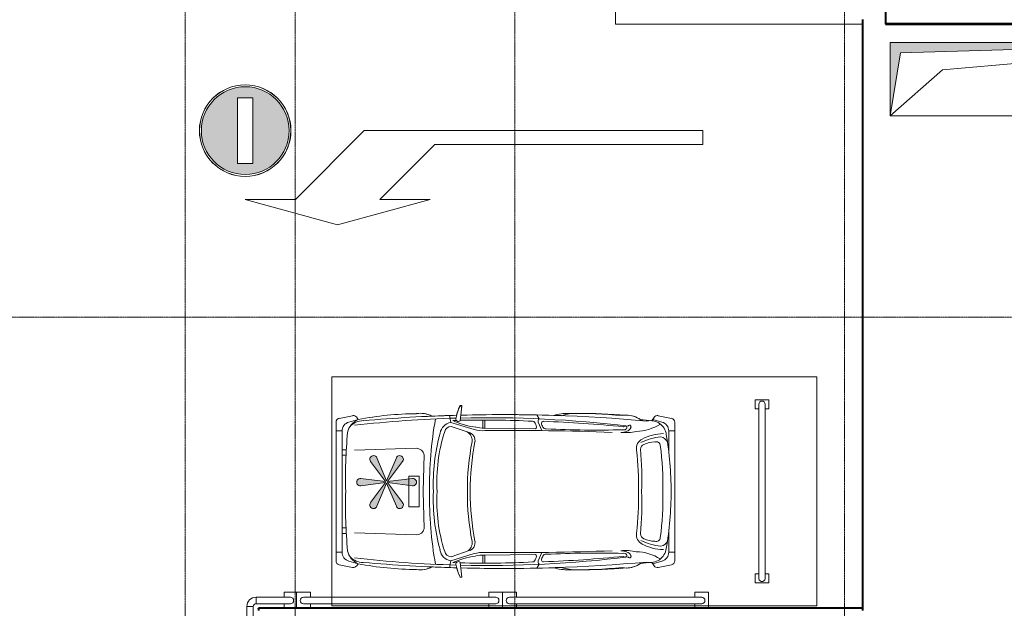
# Model space of a CAD drawing. Header units: millimetres. Extents: x 5617 to 112254, y 7718 to 133720.
# Tile 13 of 82: x 46192 to 56948, y 71023 to 77448. Entities that reach past the tile are written whole.
import ezdxf

# ---------------------------------------------------------------- set-up
doc = ezdxf.new("R2010")
doc.units = ezdxf.units.MM
doc.linetypes.add('ADSK_Линия сетки', pattern=[25, 20, -2.5, 0, -2.5])
doc.linetypes.add('Линия сетки', pattern=[25, 20, -2.5, 0, -2.5])
for name, color, linetype, lineweight in [('Оборудование', 7, 'Continuous', 18), ('Оси', 7, 'Continuous', 9), ('Парковка', 7, 'Continuous', 18), ('Перекрытия', 7, 'Continuous', 18), ('Стены разрез', 7, 'Continuous', 40), ('Стены штриховка', 7, 'Continuous', 40), ('Элементы узлов', 7, 'Continuous', 18)]:
    doc.layers.add(name, color=color, linetype=linetype, lineweight=lineweight)

# ---------------------------------------------------------------- blocks, each defined once
blk = doc.blocks.new('A_MEQ_OpeningShaft-Rectangular1 - HV_ОВ-2727044-МКСС_LB01_-7_650__Кабельные конструкции_Лотки_2')
at = {"layer": 'Элементы узлов'}
blk.add_hatch(color=256, dxfattribs=at).paths.add_polyline_path([(0, -800), (114, -114), (4000, 0), (0, 0)])
at = {"layer": 'Элементы узлов', "color": 253, "true_color": 0xaaaaaa}
for p, q in [((4000, 0), (0, 0)), ((0, 0), (0, -800)), ((114, -114), (4000, 0)), ((4000, 0), (4000, -800)), ((0, -800), (114, -114)), ((0, -800), (4000, -800))]:
    blk.add_line(p, q, dxfattribs=at)
blk = doc.blocks.new('199_Парковочные места 3 класса и МГН - Малый класс-5604840-МКСС_LB01_-7_650__Кабельные конструкции_Лотки_2')
at = {"layer": 'Парковка'}
blk.add_hatch(color=256, dxfattribs=at).paths.add_polyline_path([(1438, 738), (1438, 749), (1435, 759), (1430, 768), (1423, 775), (1414, 780), (1404, 783), (1394, 783), (1383, 781), (1374, 775), (1156, 611), (1190, 882), (1190, 892), (1187, 903), (1182, 911), (1174, 919), (1165, 924), (1155, 927), (1145, 927), (1135, 924), (1126, 919), (1118, 911), (1113, 903), (1110, 892), (1110, 882), (1144, 611), (926, 775), (917, 781), (906, 783), (896, 783), (886, 780), (877, 775), (870, 768), (865, 759), (862, 749), (862, 738), (864, 728), (870, 719), (877, 712), (886, 707), (1137, 600), (880, 490), (877, 488), (870, 481), (864, 472), (862, 462), (862, 451), (865, 441), (870, 432), (877, 425), (886, 420), (896, 417), (906, 417), (917, 419), (926, 425), (1144, 589), (1110, 318), (1110, 308), (1113, 297), (1118, 289), (1126, 281), (1135, 276), (1145, 273), (1155, 273), (1165, 276), (1174, 281), (1182, 289), (1187, 297), (1190, 308), (1190, 318), (1156, 589), (1374, 425), (1383, 419), (1394, 417), (1404, 417), (1414, 420), (1423, 425), (1430, 432), (1435, 441), (1438, 451), (1438, 462), (1436, 472), (1430, 481), (1420, 490), (1414, 493), (1163, 600), (1414, 707), (1423, 712), (1430, 719), (1436, 728)])
at = {"layer": 'Парковка', "color": 253, "true_color": 0xaaaaaa}
for p, q in [((2500, 5300), (0, 5300)), ((0, 5300), (0, 0)), ((2500, 0), (2500, 5300)), ((250, 4775), (350, 4775)), ((250, 4625), (250, 4775)), ((300, 4735), (2200, 4735)), ((350, 4735), (350, 4775)), ((2150, 4735), (2150, 4775)), ((2150, 4775), (2250, 4775)), ((2250, 4625), (2250, 4775)), ((250, 4625), (350, 4625)), ((300, 4665), (2200, 4665)), ((350, 4625), (350, 4665)), ((2150, 4625), (2150, 4665)), ((2150, 4625), (2250, 4625)), ((0, 0), (2500, 0))]:
    blk.add_line(p, q, dxfattribs=at)
for centre, start, end in [((300, 4700), 90, 270), ((2200, 4700), 270, 90)]:
    blk.add_arc(centre, 35, start, end, dxfattribs=at)
at = {"layer": 'Элементы узлов', "color": 253, "true_color": 0xaaaaaa}
for p, q in [((425, 3567), (454, 3713)), ((425, 3567), (454, 3713)), ((1253, 3748), (496, 3748)), ((496, 3748), (2010, 3748)), ((592, 3681), (592, 3748)), ((817, 3681), (592, 3681)), ((2010, 3748), (1253, 3748)), ((1690, 3681), (1915, 3681)), ((1915, 3681), (1915, 3748)), ((2082, 3567), (2053, 3713)), ((2053, 3713), (2082, 3567)), ((495, 3608), (466, 3507)), ((2012, 3608), (2041, 3507)), ((466, 3507), (443, 3523)), ((479, 3497), (443, 3523)), ((2064, 3523), (2027, 3497)), ((2041, 3507), (2064, 3523)), ((417, 2240), (460, 2267)), ((497, 2255), (588, 2294)), ((2010, 2255), (1919, 2294)), ((2090, 2240), (2047, 2267)), ((568, 2226), (560, 1672)), ((1939, 2226), (1946, 1672)), ((560, 1672), (472, 1672)), ((560, 1651), (472, 1651)), ((1946, 1672), (2035, 1672)), ((1946, 1651), (2035, 1651)), ((498, 1300), (575, 1558)), ((612, 1513), (543, 1304)), ((1894, 1513), (1964, 1304)), ((2009, 1300), (1931, 1558)), ((313, 1423), (419, 1411)), ((313, 1401), (313, 1423)), ((320, 1423), (480, 1405)), ((320, 1402), (320, 1423)), ((2187, 1423), (2026, 1405)), ((2088, 1412), (2187, 1423)), ((2187, 1401), (2187, 1423)), ((2187, 1423), (2187, 1401)), ((423, 1287), (498, 1300)), ((477, 1322), (476, 1362)), ((2084, 1287), (2009, 1300)), ((2029, 1322), (2030, 1361)), ((1253, 998), (850, 1010)), ((1656, 1010), (1253, 998)), ((803, 249), (780, 923)), ((1085, 956), (1085, 843)), ((1253, 956), (1085, 956)), ((1144, 611), (1110, 882)), ((1190, 882), (1156, 611)), ((1421, 956), (1253, 956)), ((1421, 843), (1421, 956)), ((1704, 249), (1726, 923)), ((926, 775), (1144, 611)), ((1085, 843), (1253, 843)), ((1156, 611), (1374, 775)), ((1253, 843), (1421, 843)), ((1137, 600), (886, 707)), ((1414, 707), (1163, 600)), ((886, 493), (1137, 600)), ((1144, 589), (926, 425)), ((1110, 318), (1144, 589)), ((1156, 589), (1190, 318)), ((1374, 425), (1156, 589)), ((1163, 600), (1414, 493)), ((425, 229), (454, 83)), ((454, 83), (425, 229)), ((466, 289), (443, 274)), ((443, 274), (466, 289)), ((495, 188), (466, 289)), ((2012, 188), (2041, 289)), ((2041, 289), (2064, 274)), ((2041, 289), (2064, 274)), ((2082, 229), (2053, 83)), ((2082, 229), (2053, 83)), ((592, 115), (1253, 115)), ((592, 48), (592, 115)), ((797, 115), (797, 159)), ((857, 156), (857, 115)), ((1253, 115), (1915, 115)), ((1650, 156), (1650, 115)), ((1710, 115), (1710, 159)), ((1915, 115), (1915, 48)), ((2010, 48), (495, 48)), ((1253, 48), (496, 48)), ((2010, 48), (1253, 48))]:
    blk.add_line(p, q, dxfattribs=at)
for centre, radius, start, end in [((496, 3705), 43.3, 89.9993, 168.693), ((496, 3705), 43.3, 89.9993, 168.6944), ((592, 3581), 101, 89.9993, 164.1246), ((1272, -184), 3892, 90.2769, 99.4935), ((748, 3580), 93.4, 108.9228, 169.9561), ((1234, -184), 3892, 80.505, 89.7217), ((1759, 3580), 93.4, 10.0425, 71.0758), ((1915, 3581), 101, 15.874, 89.9993), ((2010, 3705), 43.3, 11.3056, 89.9993), ((2010, 3705), 43.3, 11.3056, 89.9993), ((467, 3558), 43.3, 168.693, 235.6099), ((467, 3558), 43.3, 168.6944, 235.6114), ((655, 3481), 176, 98.0112, 192.5726), ((66, 3309), 531, 1.9614, 31.9592), ((1135, 3631), 514, 180.8258, 207.882), ((1293, 3659), 640, 185.6128, 206.1183), ((752, 3545), 43.7, 91.5641, 200.5926), ((1157, 692), 2926, 88.1222, 97.9941), ((1349, 692), 2926, 82.0044, 91.8764), ((1755, 3545), 43.7, 339.406, 88.4345), ((1213, 3659), 640, 333.8803, 354.3858), ((1372, 3631), 514, 332.1165, 359.1728), ((1852, 3480), 176, 347.4285, 81.9874), ((2440, 3309), 531, 148.0394, 178.0372), ((2040, 3558), 43.3, 304.3886, 11.3056), ((2040, 3558), 43.3, 304.3886, 11.3056), ((18082, 1872), 17669, 174.9032, 181.4942), ((18082, 1967), 17669, 175.031, 175.4372), ((999, 3534), 288, 180.9043, 205.4518), ((1508, 3534), 288, 334.5468, 359.0942), ((-15576, 1873), 17669, 358.5044, 5.0954), ((-15576, 1967), 17669, 4.5628, 4.969), ((681, 3219), 262, 140.9977, 190.4994), ((681, 3219), 262, 144.1454, 180.5211), ((782, 3441), 113, 206.2084, 279.2206), ((794, 3431), 59, 200.0658, 267.3041), ((1112, 414), 2975, 87.2773, 96.1859), ((1211, -394), 3746, 89.3493, 96.2981), ((1395, 414), 2975, 83.8127, 92.7212), ((1296, -394), 3746, 83.7004, 90.6492), ((1725, 3441), 113, 260.778, 333.7901), ((1712, 3431), 59, 272.6945, 339.9328), ((1826, 3219), 262, 349.501, 39), ((1826, 3219), 262, 359.4789, 35.8546), ((13211, 1700), 12764, 173.0877, 181.3117), ((545, 3253), 17.4, 46.6631, 252.0086), ((538, 3212), 57.2, 12.7781, 70.4683), ((44, 3207), 566, 354.8977, 12.2311), ((2463, 3207), 566, 167.7674, 185.1009), ((1969, 3212), 57.2, 109.5303, 167.2205), ((1961, 3253), 17.4, 287.9979, 133.3355), ((-10704, 1701), 12764, 358.6868, 6.9108), ((5888, 2751), 5488, 175.1273, 180.6996), ((5888, 2657), 5488, 174.6155, 180.6982), ((16105, 1689), 15632, 174.4937, 177.7131), ((556, 3205), 19.1, 63.0375, 237.1204), ((545, 3193), 35.5, 340.6886, 56.0006), ((-11190, 2888), 11772, 357.3492, 1.4248), ((447, 3159), 161, 359.1503, 23.9385), ((2060, 3159), 161, 156.06, 180.8483), ((13697, 2888), 11772, 178.5738, 182.6494), ((1962, 3193), 35.5, 123.998, 199.3207), ((1950, 3205), 19.1, 302.8861, 116.961), ((-13599, 1690), 15632, 2.2854, 5.5049), ((-3381, 2657), 5488, 359.3004, 5.3832), ((-3381, 2751), 5488, 359.3004, 4.8727), ((26486, 2014), 25900, 177.6793, 180.7522), ((-23980, 2015), 25900, 359.2464, 2.3192), ((945, 2672), 545, 178.7915, 197.2882), ((945, 2578), 545, 178.7901, 196.2485), ((1562, 2672), 545, 342.7118, 1.2085), ((1562, 2578), 545, 343.75, 1.2085), ((18082, 1873), 17669, 177.9328, 181.498), ((-15576, 1873), 17669, 358.5044, 2.0672), ((487, 2289), 35.2, 218.4548, 285.6284), ((506, 2311), 19.4, 173.2838, 262.6933), ((502, 2371), 79.2, 271.0988, 307.2696), ((532, 2341), 37.8, 297.5337, 4.3722), ((1975, 2341), 37.8, 175.6263, 242.4648), ((2005, 2371), 79.2, 232.729, 268.8997), ((2001, 2311), 19.4, 277.3052, 6.7148), ((2019, 2289), 35.2, 254.3702, 321.5438), ((10682, 1664), 10210, 177.0249, 181.4491), ((507, 2197), 21.6, 119.2369, 188.4004), ((552, 2148), 87.6, 92.4724, 129.7729), ((553, 2221), 15.6, 17.8258, 107.3418), ((1954, 2221), 15.6, 72.6567, 162.1728), ((1954, 2148), 87.6, 50.2257, 87.5262), ((2000, 2197), 21.6, 351.5982, 60.7617), ((-8175, 1664), 10210, 358.5495, 2.9737), ((184, 1661), 376, 345.3914, 1.5936), ((255, 1654), 334, 343.3053, 3.5339), ((2251, 1653), 334, 176.4647, 196.6933), ((2322, 1661), 376, 178.405, 194.6071), ((-289, 1677), 845, 335.165, 352.4815), ((700, 1418), 117, 85.8853, 147.1949), ((695, 1476), 90.4, 81.5734, 156.344), ((1223, 4125), 2611, 258.623, 270.6585), ((1223, 4094), 2611, 258.623, 270.6585), ((1283, 4125), 2611, 269.3401, 281.3755), ((1283, 4094), 2611, 269.3401, 281.3755), ((1812, 1476), 90.4, 23.6546, 98.4251), ((1807, 1418), 117, 32.8037, 94.1133), ((2796, 1677), 845, 187.517, 204.8335), ((511, 1793), 438, 243.1959, 258.0915), ((517, 1793), 438, 243.1944, 260.6408), ((460, 1385), 28.5, 240.6174, 44.589), ((2046, 1385), 28.5, 135.4096, 299.3811), ((1989, 1793), 438, 279.3577, 296.8041), ((1989, 1793), 438, 282.8106, 296.8041), ((18082, 1872), 17669, 181.6447, 184.9615), ((18082, 1873), 17669, 181.6509, 182.5209), ((13211, 1700), 12764, 181.5381, 186.5246), ((640, 1327), 145, 190.6076, 260.6991), ((613, 1304), 70.6, 179.4661, 257.4205), ((1867, 1326), 145, 279.2995, 349.3909), ((1893, 1303), 70.6, 282.5781, 0.5325), ((-10704, 1701), 12764, 353.474, 358.4604), ((-15576, 1873), 17669, 355.0371, 358.3539), ((-15576, 1873), 17669, 357.4791, 358.3539), ((1152, 2963), 1815, 252.2239, 273.1953), ((1174, 3235), 2126, 254.8016, 272.1365), ((1355, 2963), 1815, 266.8033, 287.7746), ((1333, 3235), 2126, 267.862, 285.197), ((676, 969), 277, 152.8561, 188.6185), ((676, 969), 277, 154.276, 188.617), ((1192, 5149), 4081, 259.6665, 270.8648), ((1315, 5149), 4081, 269.1337, 280.332), ((1830, 969), 277, 351.3815, 27.1439), ((1830, 969), 277, 351.3815, 25.7226), ((866, 926), 85.3, 100.332, 181.8763), ((1641, 926), 85.3, 358.1223, 79.6665), ((3902, 951), 3499, 180.3812, 190.9026), ((3902, 951), 3499, 180.3826, 190.904), ((1150, 887), 40, 353, 187), ((-1395, 951), 3499, 349.096, 359.6174), ((-1395, 951), 3499, 349.096, 359.6174), ((901, 743), 40, 53, 247), ((1399, 743), 40, 293, 127), ((901, 457), 40, 113, 307), ((1399, 457), 40, 233, 67), ((699, 353), 220, 182.3537, 222.6588), ((1808, 353), 220, 317.3398, 357.6449), ((467, 238), 43.3, 124.3886, 191.3056), ((467, 238), 43.3, 124.3901, 191.307), ((658, 378), 212, 204.8668, 256.2506), ((1150, 313), 40, 173, 7), ((1849, 378), 212, 283.748, 335.1317), ((2039, 238), 43.3, 348.693, 55.6099), ((2039, 238), 43.3, 348.693, 55.6099), ((592, 215), 101, 195.874, 269.9993), ((1096, 5492), 5341, 264.7559, 271.6912), ((1411, 5492), 5341, 268.3074, 275.2426), ((1915, 215), 101, 269.9993, 344.1246), ((496, 91), 43.3, 191.3056, 269.9993), ((497, 91), 43.3, 191.307, 268.3034), ((2010, 91), 43.3, 269.9993, 348.693), ((2010, 91), 43.3, 269.9993, 348.693)]:
    blk.add_arc(centre, radius, start, end, dxfattribs=at)
blk = doc.blocks.new('199_Паркинг_Дорожная разметка - Стрелка_Поворот-V22-МКСС_LB01_-7_650__Кабельные конструкции_Лотки_2')
at = {"layer": 'Парковка', "color": 253, "true_color": 0xaaaaaa}
for p, q in [((-535, 2500), (-385, 2500)), ((-535, -1200), (-535, 2500)), ((-385, 2500), (-385, -430)), ((-385, -430), (215, -1030)), ((215, -480), (495, -1490)), ((215, -1030), (215, -480)), ((215, -1950), (-535, -1200)), ((495, -1490), (215, -2500)), ((215, -2500), (215, -1950))]:
    blk.add_line(p, q, dxfattribs=at)
blk = doc.blocks.new('199_Паркинг_Дорожные знаки - Въезд запрещен-5478925-МКСС_LB01_-7_650__Кабельные конструкции_Лотки_2')
at = {"layer": 'Парковка'}
h = blk.add_hatch(color=256, dxfattribs=at)
h.paths.add_polyline_path([(-500, 0), (-494, -78), (-476, -155), (-446, -227), (-405, -294), (-354, -354), (-294, -405), (-227, -446), (-155, -476), (-78, -494), (0, -500), (78, -494), (155, -476), (227, -446), (294, -405), (354, -354), (405, -294), (446, -227), (476, -155), (494, -78), (500, 0), (494, 78), (476, 155), (446, 227), (405, 294), (352, 355), (294, 405), (227, 446), (155, 476), (78, 494), (0, 500), (-78, 494), (-155, 476), (-227, 446), (-294, 405), (-354, 354), (-405, 294), (-446, 227), (-476, 155), (-494, 78), (-496, 57)])
h.paths.add_polyline_path([(-499, 0), (-493, 78), (-475, 154), (-445, 227), (-404, 293), (-351, 355), (-293, 404), (-227, 445), (-154, 475), (-78, 493), (0, 499), (78, 493), (154, 475), (227, 445), (293, 404), (353, 353), (404, 293), (445, 227), (475, 154), (493, 78), (499, 0), (493, -78), (475, -154), (445, -227), (404, -293), (353, -353), (293, -404), (227, -445), (154, -475), (78, -493), (0, -499), (-78, -493), (-154, -475), (-227, -445), (-293, -404), (-353, -353), (-404, -293), (-445, -227), (-475, -154), (-493, -78)])
h.paths.add_polyline_path([(-479, 0), (-473, -75), (-456, -148), (-427, -218), (-388, -282), (-339, -339), (-282, -388), (-218, -427), (-148, -456), (-75, -473), (0, -479), (75, -473), (148, -456), (218, -427), (282, -388), (339, -339), (388, -282), (427, -218), (456, -148), (473, -75), (479, 0), (473, 75), (456, 148), (427, 218), (388, 282), (339, 339), (282, 388), (218, 427), (148, 456), (75, 473), (0, 479), (-75, 473), (-148, 456), (-218, 427), (-282, 388), (-339, 339), (-388, 282), (-427, 218), (-456, 148), (-473, 75), (-475, 57)])
h.paths.add_polyline_path([(-359, 57), (-359, 84), (359, 84), (359, -84), (-359, -84)])
at = {"layer": 'Парковка', "color": 253, "true_color": 0xaaaaaa}
for p, q in [((359, 84), (-359, 84)), ((-359, 84), (-359, -84)), ((-359, -84), (-359, 84)), ((-359, 84), (359, 84)), ((359, -84), (359, 84)), ((359, 84), (359, -84)), ((-359, -84), (359, -84)), ((359, -84), (-359, -84))]:
    blk.add_line(p, q, dxfattribs=at)
for radius, start, end in [(500, 360, 180), (499, 360, 180), (499, 0, 180), (479, 0, 180), (479, 360, 180), (500, 180, 360), (499, 180, 360), (499, 180, 0), (479, 180, 0), (479, 180, 360)]:
    blk.add_arc((0, 0), radius, start, end, dxfattribs=at)
blk = doc.blocks.new('199_Паркинг_Колесоотбойник_Угловой_ - 199_Паркинг_Колесоотбойник_Угловой_-V27-МКСС_LB01_-7_650__Кабельные конструкции_Лотки_2')
at = {"layer": 'Парковка', "color": 253, "true_color": 0xaaaaaa}
for p, q in [((65, -35), (65, 35)), ((65, 35), (440, 35)), ((372, 90), (372, 35)), ((372, 90), (508, 90)), ((508, 90), (508, -83)), ((-35, -65), (35, -65)), ((-35, -65), (-35, -440)), ((35, -65), (35, -440)), ((65, -35), (440, -35)), ((372, -35), (372, -83)), ((-90, -372), (-90, -508)), ((-90, -372), (-35, -372)), ((90, -372), (35, -372)), ((90, -372), (90, -508)), ((-90, -508), (90, -508))]:
    blk.add_line(p, q, dxfattribs=at)
for centre, radius, start, end in [((65, -65), 100, 90, 180), ((440, 0), 35, 270, 90), ((65, -65), 30, 90, 180), ((0, -440), 35, 180, 360)]:
    blk.add_arc(centre, radius, start, end, dxfattribs=at)
blk = doc.blocks.new('199_Паркинг_Колесоотбойник - 199_Паркинг_Колесоотбойник-V28-МКСС_LB01_-7_650__Кабельные конструкции_Лотки_2')
at = {"layer": 'Парковка', "color": 253, "true_color": 0xaaaaaa}
for p, q in [((-1125, 90), (-1125, -83)), ((-1125, 90), (-975, 90)), ((-1050, 35), (1050, 35)), ((-975, 90), (-975, 35)), ((975, 90), (975, 35)), ((975, 90), (1125, 90)), ((1125, 90), (1125, -83)), ((-1050, -35), (1050, -35)), ((-975, -35), (-975, -83)), ((975, -35), (975, -83))]:
    blk.add_line(p, q, dxfattribs=at)
for centre, start, end in [((-1050, 0), 90, 270), ((1050, 0), 270, 90)]:
    blk.add_arc(centre, 35, start, end, dxfattribs=at)
blk = doc.blocks.new('135_SLK_GD_AR_rvt-1-МКСС_LB01_-7_650__Кабельные конструкции_Лотки_2')
at = {"color": 253, "lineweight": 18, "true_color": 0xaaaaaa}
for p, q in [((80050, 77200), (76621, 76900)), ((76621, 76900), (76050, 76400))]:
    blk.add_line(p, q, dxfattribs=at)
at = {"layer": 'Перекрытия', "color": 253, "true_color": 0xaaaaaa}
for p, q in [((73050, 77400), (73050, 79110)), ((75750, 77400), (73050, 77400)), ((75750, 71025), (75750, 77400))]:
    blk.add_line(p, q, dxfattribs=at)
at = {"layer": 'Стены разрез', "color": 253, "true_color": 0xaaaaaa}
for p, q in [((76000, 78450), (76000, 77400)), ((76002, 77402), (76002, 78450)), ((75748, 77448), (75748, 71025)), ((75750, 71025), (75750, 77450)), ((76000, 77400), (76002, 77400)), ((80048, 77402), (76002, 77402)), ((76002, 77400), (80050, 77400)), ((69150, 71025), (69148, 71025)), ((69148, 71025), (69148, 71000)), ((75750, 71025), (69150, 71025)), ((75748, 71025), (75750, 71025)), ((75750, 71000), (75750, 71025))]:
    blk.add_line(p, q, dxfattribs=at)
at = {"layer": 'Стены штриховка', "color": 253, "true_color": 0xaaaaaa}
blk.add_line((69150, 71020), (69150, 71025), dxfattribs=at)
at = {"layer": 'Оборудование', "color": 253, "lineweight": 18, "true_color": 0xaaaaaa}
blk.add_blockref('A_MEQ_OpeningShaft-Rectangular1 - HV_ОВ-2727044-МКСС_LB01_-7_650__Кабельные конструкции_Лотки_2', (76050, 77200), dxfattribs=at)
at = {"layer": 'Парковка', "color": 253, "lineweight": 18, "true_color": 0xaaaaaa}
for name, p, rotation in [('199_Паркинг_Дорожные знаки - Въезд запрещен-5478925-МКСС_LB01_-7_650__Кабельные конструкции_Лотки_2', (69004, 76237), 89.9999999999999), ('199_Паркинг_Дорожная разметка - Стрелка_Поворот-V22-МКСС_LB01_-7_650__Кабельные конструкции_Лотки_2', (71504, 75702), 269.9999999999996), ('199_Парковочные места 3 класса и МГН - Малый класс-5604840-МКСС_LB01_-7_650__Кабельные конструкции_Лотки_2', (69949, 73550), 270.0000000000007)]:
    blk.add_blockref(name, p, dxfattribs=dict(at, rotation=rotation))
for name, p in [('199_Паркинг_Колесоотбойник_Угловой_ - 199_Паркинг_Колесоотбойник_Угловой_-V27-МКСС_LB01_-7_650__Кабельные конструкции_Лотки_2', (69058, 71108)), ('199_Паркинг_Колесоотбойник - 199_Паркинг_Колесоотбойник-V28-МКСС_LB01_-7_650__Кабельные конструкции_Лотки_2', (70691, 71108)), ('199_Паркинг_Колесоотбойник - 199_Паркинг_Колесоотбойник-V28-МКСС_LB01_-7_650__Кабельные конструкции_Лотки_2', (72941, 71108))]:
    blk.add_blockref(name, p, dxfattribs=at)

msp = doc.modelspace()

# ---------------------------------------------------------------- linework, layer by layer
at = {"layer": 'Оси', "linetype": 'Линия сетки'}
for p, q in [((48001.5, 51761.8), (48001.5, 89254.1)), ((49201.5, 51761.8), (49201.5, 89254.5)), ((51601.5, 51761.8), (51601.5, 89254.3)), ((55201.5, 51761.8), (55201.5, 89254.5))]:
    msp.add_line(p, q, dxfattribs=at)
at = {"layer": 'Оси', "linetype": 'ADSK_Линия сетки'}
msp.add_line((111113.7, 74200), (29634, 74200), dxfattribs=at)

# ---------------------------------------------------------------- block references
at = {"lineweight": 5}
msp.add_blockref('135_SLK_GD_AR_rvt-1-МКСС_LB01_-7_650__Кабельные конструкции_Лотки_2', (-20348.5, 0), dxfattribs=at)

doc.saveas('drawing.dxf')
